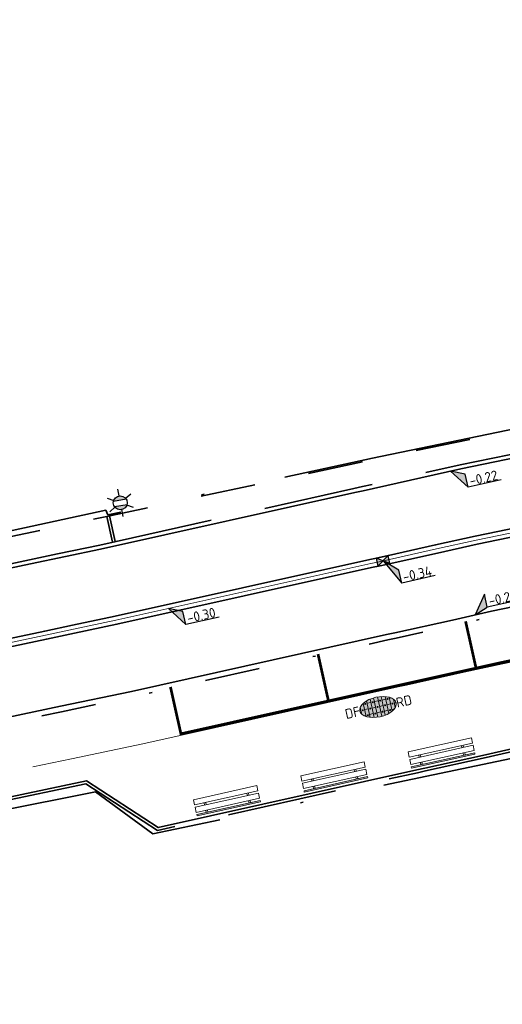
# Model space of a CAD drawing. Header units: metres. Extents: x 0 to 269924, y 0 to 933292.
# Tile 184 of 247: x 135031 to 135049, y 466651 to 466687. Entities that reach past the tile are written whole.
import ezdxf
from ezdxf import colors
from ezdxf.entities.mleader import LeaderData, LeaderLine
from ezdxf.enums import TextEntityAlignment as Align
from ezdxf.math import Vec2, Vec3

# ---------------------------------------------------------------- set-up
doc = ezdxf.new("R2010")
doc.units = ezdxf.units.M
for name, pattern in [('VH-GELEIDEBAND', [6, 2, -2, 0, -2]), ('VH-OPSLUITBAND_100X200', [16, 8, -2, 4, -2]), ('VH-OPSLUITBAND_150X250', [24, 16, -2, 4, -2]), ('XX-HIDDEN', [4, 2, -2]), ('XX-PROJECTGRENS', [18, 12, -3, 0, -3])]:
    doc.linetypes.add(name, pattern=pattern)
for name, color, linetype, lineweight in [('N-WE-GR-GRAS-A-200', 62, 'Continuous', 18), ('N-WE-IE-MEUBILAIR_WEGMEUBILAIR_LICHTMAST-S', 7, 'Continuous', 25), ('N-WE-IE-MEUBILAIR_WEGMEUBILAIR_ZITBANK-S', 7, 'Continuous', 18), ('N-WE-KG-GRENS_PROJECT-G', 7, 'XX-PROJECTGRENS', 35), ('N-WE-VH-GOOT_STRAATBAKSTEEN-G', 170, 'Continuous', 35), ('N-WE-VH-KANTOPSLUITING_GELEIDEBAND_50 200_250-G', 20, 'VH-GELEIDEBAND', 35), ('N-WE-VH-KANTOPSLUITING_OPSLUITBAND_100X200-G', 150, 'VH-OPSLUITBAND_100X200', 35), ('N-WE-VH-KANTOPSLUITING_OPSLUITBAND_150X250-G', 150, 'VH-OPSLUITBAND_150X250', 35), ('N-WE-VH-KANTOPSLUITING_VOORKANTBAND-G', 50, 'Continuous', 35), ('N-WE-VH-MATERIAALGRENS-G', 7, 'XX-HIDDEN', 35), ('N-WE-VH-VERHARDING-T18', 10, 'Continuous', 18), ('N-WE-VH-VERHARDING_ASFALT-S', 7, 'Continuous', 18), ('N-WE-VH-VERHARDING_STRAATBAKSTEEN-S', 7, 'Continuous', 18), ('N-WE-VW-MARKERING_DWARS-G', 7, 'Continuous', 35), ('X-XX-AL-HOOGTELABEL-S', 7, 'Continuous', 25)]:
    doc.layers.add(name, color=color, linetype=linetype, lineweight=lineweight)
doc.layers.add('N-WE-RI-HWA_KOLK-S', color=150, linetype='Continuous', lineweight=25, true_color=0x007fff)
doc.layers.add('X-XX-AL-HULPLIJN-G', color=30, linetype='Continuous', lineweight=18, plot=False)
doc.styles.add('NLCS-ISO', font='NLCS-ISO.ttf')
doc.styles.add('NLCS-ISO-M200-T18', font='NLCS-ISO.ttf', dxfattribs={"height": 0.36})

# ---------------------------------------------------------------- blocks, each defined once
blk = doc.blocks.new('*U97')
for p, q in [((2.54, -2.2), (0, 0)), ((0, 0), (2.63, -4.6)), ((2.63, -4.6), (2.54, -2.2)), ((8.83, -4.38), (2.63, -4.6))]:
    blk.add_line(p, q)
blk.add_solid([(2.54, -2.2), (0, 0), (2.63, -4.6)])
at = {"style": 'NLCS-ISO'}
blk.add_attdef('...', text='', height=1.8, rotation=2.0313, dxfattribs=at).set_placement((5.74, -4.91), align=Align.BOTTOM_CENTER)
blk = doc.blocks.new('*U98')
at = {"layer": 'X-XX-AL-HOOGTELABEL-S', "xscale": 0.2, "yscale": 0.2, "zscale": 0.2, "rotation": 357.9686646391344}
blk.add_blockref('*U97', (0, 0), dxfattribs=at).add_auto_attribs({'...': '-0.34'})
blk = doc.blocks.new('*U99')
at = {"layer": 'N-WE-GR-GRAS-A-200', "color": 0, "linetype": 'ByBlock', "lineweight": -2, "transparency": 16777216, "rotation": 12.51793452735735}
blk.add_blockref('*U98', (135044.182, 466667.097), dxfattribs=at)
blk = doc.blocks.new('*U114')
for p, q in [((2.49, -1.03), (0, 0)), ((0, 0), (2.56, -3.43)), ((2.56, -3.43), (2.49, -1.03)), ((8.76, -3.25), (2.56, -3.43))]:
    blk.add_line(p, q)
blk.add_solid([(2.49, -1.03), (0, 0), (2.56, -3.43)])
at = {"style": 'NLCS-ISO'}
blk.add_attdef('...', text='', height=1.8, rotation=1.7023, dxfattribs=at).set_placement((5.68, -3.76), align=Align.BOTTOM_CENTER)
blk = doc.blocks.new('*U115')
at = {"layer": 'X-XX-AL-HOOGTELABEL-S', "xscale": 0.2000000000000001, "yscale": 0.2000000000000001, "zscale": 0.2000000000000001, "rotation": 358.2976530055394}
blk.add_blockref('*U114', (0, 0), dxfattribs=at).add_auto_attribs({'...': '-0.30'})
blk = doc.blocks.new('*U116')
at = {"layer": 'N-WE-VH-VERHARDING_ASFALT-S', "color": 0, "linetype": 'ByBlock', "lineweight": -2, "transparency": 16777216, "rotation": 12.55283031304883}
blk.add_blockref('*U115', (135036.373, 466665.358), dxfattribs=at)
blk = doc.blocks.new('*U95')
for p, q in [((2.5, -1.02), (0, 0)), ((0, 0), (2.58, -3.42)), ((2.58, -3.42), (2.5, -1.02)), ((8.78, -3.2), (2.58, -3.42))]:
    blk.add_line(p, q)
blk.add_solid([(2.5, -1.02), (0, 0), (2.58, -3.42)])
at = {"style": 'NLCS-ISO'}
blk.add_attdef('...', text='', height=1.8, rotation=1.9991, dxfattribs=at).set_placement((5.7, -3.73), align=Align.BOTTOM_CENTER)
blk = doc.blocks.new('*U96')
for p, q in [((2.39, 3.35), (0, 0)), ((2.44, 0.95), (2.39, 3.35)), ((0, 0), (2.44, 0.95)), ((8.64, 1.08), (2.44, 0.95))]:
    blk.add_line(p, q)
blk.add_solid([(2.39, 3.35), (0, 0), (2.44, 0.95)])
at = {"style": 'NLCS-ISO'}
blk.add_attdef('...', text='', height=1.8, rotation=1.1798, dxfattribs=at).set_placement((5.55, 0.59), align=Align.BOTTOM_CENTER)
blk = doc.blocks.new('SVH-SBS_DIKFORMAAT_HALFST_KL-SO')
h = blk.add_hatch(color=254)
edge = h.paths.add_edge_path()
edge.add_ellipse((0.06, -0.03), major_axis=(3.39, 0), ratio=0.533267, start_angle=0, end_angle=360)
for p, q in [((-3.34, 0.03), (-3.11, 0.03)), ((-3.11, -0.69), (-3.11, 0.63)), ((-2.65, 1.06), (-2.42, 1.06)), ((-2.42, -1.27), (-2.42, 1.21)), ((-2.42, 0.03), (-1.73, 0.03)), ((-1.73, -1.57), (-1.73, 1.51)), ((-1.73, 1.06), (-1.04, 1.06)), ((-1.04, -1.74), (-1.04, 1.69)), ((-1.04, 0.03), (-0.35, 0.03)), ((-0.35, -1.83), (-0.35, 1.77)), ((-0.35, 1.06), (0.34, 1.06)), ((0.34, -1.83), (0.34, 1.78)), ((0.34, 0.03), (1.03, 0.03)), ((1.03, -1.76), (1.03, 1.71)), ((1.03, 1.06), (1.72, 1.06)), ((1.72, -1.6), (1.72, 1.55)), ((1.72, 0.03), (2.41, 0.03)), ((2.41, -1.33), (2.41, 1.27)), ((2.41, 1.06), (2.77, 1.06)), ((3.1, -0.82), (3.1, 0.77)), ((3.1, 0.03), (3.45, 0.03)), ((-2.8, -1.01), (-2.42, -1.01)), ((-1.73, -1.01), (-1.04, -1.01)), ((-0.35, -1.01), (0.34, -1.01)), ((1.03, -1.01), (1.72, -1.01)), ((2.41, -1.01), (2.91, -1.01))]:
    blk.add_line(p, q)
for centre in [(-2.76, 0), (-2.07, 1.03), (-1.38, 0), (-0.69, 1.03), (0, 0), (0.69, 1.03), (1.38, 0), (2.07, 1.03), (2.76, 0), (-2.07, -1.09), (-0.69, -1.09), (0.69, -1.04), (2.07, -1.04)]:
    blk.add_circle(centre, 0.0881)
blk.add_ellipse((0.06, -0.03), major_axis=(3.39, 0), ratio=0.533267)
at = {"style": 'NLCS-ISO'}
blk.add_attdef('FORMAAT', text='', height=1.8, dxfattribs=at).set_placement((-3.34, -0.03), align=Align.MIDDLE_RIGHT)
blk.add_attdef('KLEUR', text='', height=1.8, dxfattribs=at).set_placement((3.45, -0.03), align=Align.MIDDLE_LEFT)
at = {"style": 'NLCS-ISO', "flags": 1}
blk.add_attdef('FUNCTIE', text='', height=1.8, dxfattribs=at).set_placement((0.12, -3.58), align=Align.MIDDLE_CENTER)
blk = doc.blocks.new('N-SIE-WEG_LICHTMAST-SO')
h = blk.add_hatch(color=256)
h.paths.add_polyline_path([(1.16, 0.5, 0.658505), (-1.16, 0.5)])
h.paths.add_polyline_path([(-1.16, -0.5, 0.658505), (1.16, -0.5)])
at = {"flags": 128}
for points in [[(0, 1.27), (0, 2.53)], [(-2.19, 1.27), (-1.1, 0.63)], [(-1.16, 0.5), (1.16, 0.5)], [(1.1, 0.63), (2.19, 1.27)], [(-2.19, -1.27), (-1.1, -0.63)], [(-1.16, -0.5), (1.16, -0.5)], [(0, -1.27), (0, -2.53)], [(2.19, -1.27), (1.1, -0.63)]]:
    blk.add_lwpolyline(points, dxfattribs=at)
at = {"ltscale": 0.5}
blk.add_circle((0, 0), 1.27, dxfattribs=at)
at = {"style": 'NLCS-ISO'}
blk.add_attdef('TYPE', text='', height=1.8, dxfattribs=at).set_placement((0, 2.53), align=Align.BOTTOM_CENTER)
blk = doc.blocks.new('N-SRI-KOLK_STRAAT_450X300-SO')
h = blk.add_hatch(color=256)
h.dxf.hatch_style = 1
h.paths.add_polyline_path([(0, 0), (-1.125, 0.75), (-1.125, -0.75)])
h.paths.add_polyline_path([(1.125, -0.75), (1.125, 0.75), (0, 0)])
for p, q in [((-1.125, -0.75), (1.125, 0.75)), ((1.125, -0.75), (-1.125, 0.75))]:
    blk.add_line(p, q)
at = {"flags": 128}
blk.add_lwpolyline([(-1.125, -0.75), (1.125, -0.75), (1.125, 0.75), (-1.125, 0.75)], close=True, dxfattribs=at)
blk = doc.blocks.new('SIE-WEG_ZITBANK_MET_LEUNING')
blk.add_hatch(color=256).paths.add_polyline_path([(-0.984, 0.302), (-0.984, 0.253), (0.984, 0.253), (0.984, 0.302)])
for p, q in [((-0.689, 0.253), (-0.689, 0.172)), ((-0.64, 0.253), (-0.64, 0.172)), ((0.64, 0.253), (0.64, 0.172)), ((0.689, 0.253), (0.689, 0.172)), ((-0.689, -0.105), (-0.689, -0.025)), ((-0.64, -0.105), (-0.64, -0.025)), ((0.64, -0.105), (0.64, -0.025)), ((0.689, -0.105), (0.689, -0.025))]:
    blk.add_line(p, q)
at = {"flags": 128}
for points in [[(-0.984, 0.253), (-0.984, 0.302), (0.984, 0.302), (0.984, 0.253)], [(0.984, 0.172), (0.984, -0.025), (-0.984, -0.025), (-0.984, 0.172)], [(-0.984, -0.105), (-0.984, -0.302), (0.984, -0.302), (0.984, -0.105)]]:
    blk.add_lwpolyline(points, close=True, dxfattribs=at)

msp = doc.modelspace()

# ---------------------------------------------------------------- linework, layer by layer
at = {"layer": 'N-WE-KG-GRENS_PROJECT-G', "flags": 128}
msp.add_lwpolyline([(133942.152, 466524.013), (133955.533, 466522.507), (133956.145, 466521.626), (133962.811, 466521.355), (133963.543, 466522.67), (133965.054, 466522.563), (133965.551, 466521.193), (133981.5, 466520.334), (133981.565, 466520.896), (133982.028, 466520.86), (133994.134, 466520.33), (133994.151, 466519.671), (134009.067, 466519.478), (134013.911, 466519.512), (134027.732, 466519.636), (134028.693, 466519.554), (134034.796, 466519.611), (134050.86, 466519.659), (134068.501, 466520.152), (134071.254, 466520.237), (134077.26, 466520.692), (134094.041, 466522.635), (134101.385, 466523.282), (134101.428, 466523.91), (134128.995, 466527.092), (134141.938, 466528.627), (134148.421, 466529.392), (134148.476, 466529.087), (134157.108, 466530.24), (134157.762, 466530.339), (134157.953, 466529.076), (134163.706, 466529.946), (134172.69, 466531.055), (134201.838, 466535.069), (134202.197, 466534.878), (134203.304, 466535.042), (134208.161, 466535.722), (134214.682, 466536.673), (134215.15, 466536.846), (134235.766, 466539.754), (134239.587, 466540.449), (134251.117, 466542.218), (134251.536, 466542.09), (134264.479, 466543.833), (134264.487, 466544.317), (134273.56, 466545.641), (134273.608, 466545.287), (134285.679, 466546.863), (134299.118, 466548.971), (134309.192, 466550.345), (134329.805, 466553.659), (134341.526, 466555.206), (134346.97, 466556.112), (134351.977, 466556.025), (134358.949, 466556.887), (134359.186, 466557.313), (134365.426, 466557.917), (134389.225, 466560.758), (134395.395, 466561.519), (134400.633, 466562.019), (134418.638, 466563.907), (134426.404, 466566.343), (134432.472, 466567.14), (134437.532, 466567.422), (134444.848, 466568.25), (134448.277, 466568.388), (134484.594, 466572.762), (134486.539, 466572.966), (134490.599, 466573.546), (134498.499, 466574.536), (134514.318, 466576.701), (134542.397, 466581.367), (134546.702, 466582.122), (134551.593, 466582.441), (134551.871, 466583.179), (134557.906, 466584.406), (134558.276, 466584.115), (134567.36, 466586.004), (134582.717, 466588.715), (134583.108, 466588.972), (134590.444, 466590.398), (134630.038, 466598.271), (134633.264, 466598.923), (134632.087, 466604.993), (134646.051, 466607.537), (134647.414, 466607.429), (134666.972, 466611.405), (134675.342, 466617.463), (134674.819, 466607.593), (134696.995, 466610.537), (134702.172, 466611.327), (134706.525, 466612.071), (134709.085, 466612.323), (134712.087, 466612.776), (134715, 466613.203), (134716.349, 466613.229), (134723.364, 466613.968), (134738.981, 466616.639), (134746.062, 466617.28), (134746.09, 466616.641), (134760.121, 466618.861), (134759.993, 466619.829), (134768.446, 466621.137), (134784.615, 466623.738), (134787.541, 466625.072), (134796.772, 466626.479), (134796.899, 466625.715), (134813.878, 466628.545), (134820.226, 466629.584), (134847.68, 466634.234), (134881.79, 466639.204), (134881.926, 466639.532), (134884.43, 466640.009), (134893.797, 466641.711), (134903.085, 466643.328), (134904.138, 466643.527), (134920.265, 466646.374), (134921.332, 466646.578), (134937.367, 466649.518), (134938.501, 466649.708), (134961.555, 466654.096), (134967.764, 466655.262), (134974.722, 466656.563), (134984.23, 466658.491), (134992.023, 466659.998), (134995.809, 466660.766), (135000.442, 466661.693), (135009.695, 466663.648), (135010.659, 466663.869), (135018.832, 466665.618), (135021.92, 466666.314), (135034.093, 466668.943), (135034.161, 466668.769), (135043.8, 466670.832), (135059.084, 466674.02), (135068.771, 466676.078), (135083.089, 466679.034), (135091.902, 466680.993), (135097.488, 466682.166), (135104.831, 466683.651), (135116.534, 466686.231), (135119.892, 466686.792), (135126.3, 466688.013), (135127.347, 466688.196), (135130.448, 466688.891), (135135.602, 466689.887), (135140.19, 466691.518), (135166.592, 466696.94), (135182.368, 466700.724), (135201.902, 466704.748), (135203.941, 466705.082), (135209.867, 466705.957), (135217.801, 466707.782), (135228.821, 466709.933), (135242.391, 466712.598), (135277.698, 466719.723), (135279.457, 466720.111), (135279.55, 466721.578), (135288.178, 466723.073), (135350.963, 466735.305), (135501.986, 466763.685), (135501.162, 466761.839), (135525.132, 466766.833), (135533.639, 466768.672), (135569.042, 466775.188), (135582.767, 466777.378), (135584.022, 466777.634), (135585.675, 466776.264, 0.01918), (135652.451, 466792.01), (135652.891, 466793.457), (135660.981, 466795.919), (135661.574, 466796.074), (135664.481, 466796.836), (135665.946, 466796.651), (135673.558, 466799.328), (135680.977, 466801.739), (135687.276, 466804.201), (135692.547, 466806.295), (135705.432, 466809.743), (135712.094, 466810.706), (135728.145, 466817.035), (135760.285, 466825.832), (135773.458, 466829.179), (135789.116, 466834.08), (135813.029, 466842.892), (135823.352, 466846.718), (135839.426, 466852.91), (135860.96, 466860.89), (135867.928, 466863.26), (135895.199, 466872.784), (135899.312, 466861.8), (135873.359, 466852.082), (135873.188, 466848.843), (135867.814, 466846.669), (135856.104, 466842.036), (135847.253, 466838.505), (135830.033, 466832.514), (135818.854, 466828.652), (135812.865, 466826.949), (135808.959, 466825.804), (135805.053, 466824.658), (135770.731, 466814.307), (135766.971, 466812.016), (135761.879, 466808.079), (135757.591, 466807.133), (135743.839, 466803.566), (135724.075, 466798.35), (135721.275, 466798.229), (135720.422, 466801.401), (135715.133, 466799.834), (135698.553, 466794.754), (135698.279, 466793.693), (135686.038, 466790.352), (135686.038, 466789.248), (135686.038, 466787.562), (135681.985, 466786.092), (135677.719, 466785.319), (135623.458, 466770.711), (135607.41, 466767.662), (135584.355, 466763.142), (135577.091, 466761.475), (135570.47, 466760.803), (135524.714, 466753.103), (135522.642, 466752.878), (135515.666, 466751.661), (135498.388, 466748.218), (135460.498, 466741.759), (135438.515, 466737.953), (135402.134, 466731.048), (135401.842, 466732.671), (135396.111, 466731.637), (135390.927, 466730.659), (135374.008, 466727.423), (135342.463, 466720.896), (135337.831, 466720.249), (135332.781, 466719.412), (135316.41, 466716.549), (135312.764, 466716.512), (135301.04, 466714.003), (135296.667, 466713.077), (135288.078, 466711.338), (135288.031, 466710.414), (135288.066, 466708.643), (135283.612, 466707.738), (135244.114, 466700.084), (135242.59, 466702.114), (135218.779, 466697.088), (135216.4, 466696.736), (135207.126, 466694.996), (135197.842, 466693.22), (135196.987, 466690.777), (135188.214, 466689.009), (135186.218, 466690.919), (135157.953, 466685.339), (135157.545, 466682.623), (135152.388, 466681.564), (135151.517, 466683.806), (135135.729, 466680.62), (135134.464, 466677.149), (135128.184, 466675.854), (135125.788, 466678.571), (135109.606, 466675.114), (135107.871, 466673.543), (135107.871, 466672.134), (135099.469, 466670.442), (135080.265, 466666.625), (135079.406, 466666.151), (135069.61, 466664.202), (135057.638, 466661.759), (135035.803, 466657.155), (135033.723, 466658.689), (135013.618, 466654.679), (135014.198, 466652.086), (135012.612, 466651.731), (135012.176, 466654.16), (134999.525, 466651.581), (134981.058, 466648.065), (134978.74, 466647.609), (134978.586, 466647.723), (134973.29, 466646.777), (134967.912, 466645.754), (134966.071, 466645.409), (134952.75, 466642.776), (134952.592, 466643.577), (134951.246, 466643.315), (134944.955, 466642.097), (134940.872, 466641.345), (134939.907, 466640.789), (134925.329, 466637.906), (134925.171, 466637.877), (134925.333, 466636.966), (134925.553, 466635.733), (134922.159, 466635.157), (134921.983, 466636.201), (134920.712, 466635.973), (134906.644, 466633.431), (134906.509, 466633.768), (134899.927, 466632.517), (134896.041, 466630.574), (134862.297, 466626.202), (134861.423, 466623.924), (134854.723, 466622.819), (134853.222, 466624.597), (134834.721, 466621.381), (134818.755, 466618.638), (134803.128, 466616.182), (134801.097, 466614.744), (134787.48, 466613.242), (134768.983, 466610.888), (134755.14, 466609.258), (134754.957, 466609.237), (134754.786, 466610.217), (134731.872, 466606.359), (134713.4, 466603.055), (134699.607, 466600.717), (134685.428, 466598.156), (134675.878, 466596.194), (134672.276, 466595.656), (134668.91, 466595.016), (134645.926, 466591.058), (134638.577, 466590.001), (134611.474, 466584.899), (134601.717, 466583.131), (134600.6, 466582.901), (134592.762, 466581.44), (134575.118, 466578.109), (134569.726, 466577.127), (134558.057, 466574.923), (134547.369, 466573.132), (134538.23, 466571.522), (134531.355, 466570.551), (134524.272, 466569.346), (134519.026, 466568.326), (134515.39, 466567.719), (134505.384, 466563.341), (134500.986, 466562.643), (134495.881, 466561.909), (134495.823, 466562.312), (134492.204, 466563.642), (134484.398, 466562.518), (134478.905, 466561.786), (134469.843, 466560.533), (134464.536, 466559.742), (134456.919, 466558.745), (134448.033, 466557.687), (134433.208, 466556.61), (134412.104, 466554.577), (134407.553, 466554.101), (134387.467, 466551.741), (134381.785, 466550.955), (134364.962, 466548.659), (134360.191, 466548.481), (134354.944, 466547.628), (134324.113, 466542.837), (134319.685, 466541.923), (134312.466, 466540.844), (134307.061, 466539.9), (134305.527, 466540.739), (134283.993, 466537.831), (134278.004, 466536.268), (134260.392, 466533.941), (134253.899, 466532.65), (134244.867, 466531.618), (134227.961, 466528.835), (134196.876, 466524.748), (134191.294, 466524.652), (134189.441, 466519.487), (134180.543, 466523.251), (134138.079, 466517.961), (134135.279, 466517.668), (134120.646, 466515.791), (134115.858, 466514.998), (134094.415, 466512.788), (134094.483, 466512.133), (134077.905, 466510.692), (134056.132, 466509.19), (134043.898, 466509.02), (134033.049, 466509.242), (134023.923, 466509.529), (134011.048, 466510.262), (134011.12, 466510.989), (133978.031, 466511.971), (133977.492, 466511.386), (133976.525, 466511.415), (133970.93, 466511.61), (133940.859, 466512.853), (133936.339, 466513.04), (133926.354, 466513.566), (133918.767, 466513.929), (133914.845, 466514.016), (133909.555, 466514.279), (133907.78, 466514.373), (133898.183, 466514.701), (133889.291, 466514.99), (133877.411, 466515.387), (133865.169, 466516.189), (133858.598, 466516.511), (133853.557, 466516.784), (133840.824, 466517.534), (133833.647, 466517.757), (133833.706, 466517.421), (133832.853, 466517.458), (133826.979, 466517.575), (133808.076, 466518.296), (133803.308, 466518.179), (133802.56, 466518.555), (133780.072, 466520.153), (133779.6, 466519.291), (133774.066, 466519.538), (133773.735, 466520.559), (133740.527, 466522.642), (133713.376, 466524.159), (133705.703, 466524.636), (133705.709, 466526.266), (133685.059, 466527.583), (133660.563, 466529.253), (133639.129, 466529.346), (133622.453, 466530.286), (133616.388, 466530.543), (133614.494, 466530.624), (133604.393, 466531.597), (133597.464, 466531.465), (133574.3, 466531.955), (133566.695, 466531.543), (133561.32, 466531.616), (133554.142, 466531.627), (133545.309, 466531.719), (133535.509, 466531.795), (133530.483, 466531.897), (133499.098, 466532.845), (133498.91, 466530.624), (133497.604, 466522.359), (133448.566, 466524.379), (133448.421, 466522.59), (133414.567, 466524.034), (133414.497, 466533.241), (133401.904, 466533.723), (133353.812, 466535.745), (133352.26, 466536.139), (133333.107, 466536.524), (133333.343, 466545.829), (133369.152, 466544.714), (133381.325, 466544.396), (133400.699, 466543.637), (133404.005, 466543.551), (133435.456, 466542.61), (133435.456, 466542.277), (133451.526, 466541.628), (133467.883, 466541.235), (133477.659, 466542.034), (133509.103, 466541.442), (133515.138, 466541.284), (133519.939, 466540.992), (133525.525, 466540.798), (133532.518, 466540.097), (133548.147, 466539.778), (133548.297, 466540.601), (133555.22, 466540.722), (133564.265, 466540.558), (133565.06, 466540.188), (133570.074, 466540.025), (133574.07, 466539.875), (133576.623, 466539.795), (133577.163, 466540.007), (133601.21, 466539.677), (133602.809, 466541.635), (133610.483, 466541.448), (133611.878, 466539.353), (133618.8, 466539.154), (133622.331, 466538.943), (133622.362, 466539.485), (133627.247, 466539.274), (133627.305, 466538.709), (133642.487, 466537.733), (133654.92, 466537.235), (133674.71, 466536.649), (133674.766, 466536.962), (133682.638, 466536.639), (133685.084, 466535.631), (133701.924, 466534.36), (133703.6, 466534.856), (133708.504, 466534.396), (133731.895, 466532.391), (133737.992, 466531.942), (133749.854, 466530.901), (133752.15, 466530.77), (133756.921, 466530.655), (133767.535, 466530.109), (133779.853, 466530.016), (133787.77, 466529.934), (133810.905, 466528.967), (133832.384, 466528.238), (133837.192, 466527.837), (133897.841, 466525.036)], format="xyb", close=True, dxfattribs=at)
at = {"layer": 'N-WE-VH-GOOT_STRAATBAKSTEEN-G', "flags": 128}
for points in [[(134850.728, 466629.884), (134879.517, 466635.041), (134906.55, 466639.912), (134925.457, 466643.328), (134930.132, 466644.172), (134943.194, 466646.57), (134946.879, 466647.253), (134947.138, 466647.303), (134962.795, 466650.378), (134966.331, 466651.069), (134981.683, 466653.952), (134997.799, 466657.215), (135022.313, 466662.515), (135031.869, 466664.539), (135032.887, 466664.754), (135034.431, 466665.079), (135043.698, 466667.143), (135044.006, 466667.211), (135046.095, 466667.675), (135047.538, 466667.996), (135075.01, 466673.665), (135097.501, 466678.277), (135099.352, 466678.655), (135105.806, 466679.959)], [(134850.778, 466629.588), (134879.57, 466634.746), (134906.603, 466639.617), (134925.511, 466643.032), (134930.186, 466643.877), (134943.248, 466646.275), (134946.935, 466646.958), (134947.195, 466647.008), (134962.853, 466650.083), (134966.388, 466650.774), (134981.74, 466653.658), (134997.861, 466656.921), (135022.376, 466662.222), (135031.931, 466664.245), (135032.949, 466664.46), (135034.495, 466664.786), (135043.764, 466666.85), (135044.072, 466666.918), (135046.16, 466667.382), (135047.601, 466667.703), (135075.07, 466673.371), (135097.562, 466677.983), (135099.411, 466678.361), (135105.865, 466679.665)]]:
    msp.add_lwpolyline(points, dxfattribs=at)
at = {"layer": 'N-WE-VH-KANTOPSLUITING_GELEIDEBAND_50 200_250-G', "flags": 128}
msp.add_lwpolyline([(135051.599, 466665.771), (135048.167, 466665.063), (135046.748, 466664.747), (135044.654, 466664.282), (135044.352, 466664.215), (135035.067, 466662.147), (135032.486, 466661.603), (135022.941, 466659.581), (134998.414, 466654.279), (134988.395, 466652.25)], dxfattribs=at)
at = {"layer": 'N-WE-VH-KANTOPSLUITING_OPSLUITBAND_100X200-G', "flags": 128}
for points in [[(134860.884, 466623.984), (134860.362, 466627.057), (134869.017, 466628.525), (134907.36, 466635.435), (134926.266, 466638.85), (134927.23, 466639.024), (134930.947, 466639.696), (134944.019, 466642.095), (134944.804, 466642.241), (134945.855, 466642.436), (134947.604, 466642.76), (134947.723, 466642.782), (134948.005, 466642.836), (134952.611, 466643.741), (134952.775, 466642.907), (134963.832, 466645.078), (134967.348, 466645.766), (134982.717, 466648.652), (134998.906, 466651.929), (135024.043, 466657.364), (135024.116, 466657.019), (135033.372, 466658.98), (135035.98, 466657.279), (135045.43, 466659.383), (135045.727, 466659.45), (135047.823, 466659.915), (135049.205, 466660.223), (135080.04, 466666.585), (135079.358, 466669.912), (135098.409, 466673.818), (135100.258, 466674.196), (135100.82, 466674.309), (135101.185, 466673.961), (135101.254, 466670.871)], [(135034.227, 466668.733), (135034.436, 466667.795)]]:
    msp.add_lwpolyline(points, dxfattribs=at)
at = {"layer": 'N-WE-VH-KANTOPSLUITING_OPSLUITBAND_150X250-G', "flags": 128}
msp.add_lwpolyline([(135316.997, 466724.843), (135315.08, 466724.475), (135313.629, 466724.211), (135313.376, 466724.165), (135313.134, 466724.121), (135310.974, 466723.729), (135307.111, 466722.987), (135298.589, 466721.321), (135290.557, 466719.76), (135289.46, 466719.549), (135283.802, 466718.426), (135269.364, 466715.553), (135268.786, 466715.438), (135266.433, 466717.007), (135228.557, 466709.443), (135226.977, 466707.087), (135219.382, 466705.571), (135204.833, 466702.633), (135202.475, 466704.199), (135191.572, 466701.99), (135190.009, 466699.632), (135179.23, 466697.448), (135166.748, 466694.922), (135146.469, 466690.824), (135143.722, 466690.274), (135124.399, 466686.41), (135108.354, 466683.177), (135105.281, 466682.557), (135098.824, 466681.252), (135096.969, 466680.873), (135074.476, 466676.26), (135046.983, 466670.587), (135045.521, 466670.262), (135043.43, 466669.798), (135043.122, 466669.729), (135033.87, 466667.669), (135032.34, 466667.347), (135031.32, 466667.131), (135021.759, 466665.106), (134997.256, 466659.809), (134981.175, 466656.553), (134965.833, 466653.672), (134962.285, 466652.978), (134946.633, 466649.904), (134946.388, 466649.857), (134942.713, 466649.176), (134929.657, 466646.779), (134906.08, 466642.52), (134879.042, 466637.648), (134851.29, 466632.53)], dxfattribs=at)
at = {"layer": 'N-WE-VH-KANTOPSLUITING_VOORKANTBAND-G', "flags": 128}
for points in [[(135108.384, 466683.03), (135105.311, 466682.41), (135098.854, 466681.105), (135096.999, 466680.726), (135074.506, 466676.113), (135047.014, 466670.441), (135045.553, 466670.116), (135043.462, 466669.651), (135043.155, 466669.583), (135033.902, 466667.522), (135031.351, 466666.985), (135021.79, 466664.96), (134997.287, 466659.662), (134981.204, 466656.406), (134965.861, 466653.524), (134962.314, 466652.831), (134946.661, 466649.757), (134946.416, 466649.71), (134942.74, 466649.028), (134929.684, 466646.632), (134906.106, 466642.372), (134879.069, 466637.5), (134850.335, 466632.201), (134821.787, 466627.356)], [(135034.13, 466668.711), (135034.338, 466667.773)]]:
    msp.add_lwpolyline(points, dxfattribs=at)
at = {"layer": 'N-WE-VH-KANTOPSLUITING_VOORKANTBAND-G'}
for points in [[(134868.715, 466630.249), (134907.048, 466637.157), (134930.634, 466641.417), (134943.702, 466643.816), (134947.398, 466644.502), (134947.672, 466644.554), (134963.331, 466647.629), (134966.858, 466648.319), (134982.219, 466651.204), (134998.373, 466654.474), (135022.899, 466659.777), (135032.444, 466661.799), (135035.024, 466662.343), (135044.309, 466664.41), (135044.611, 466664.477), (135046.705, 466664.942), (135048.126, 466665.258), (135075.574, 466670.922), (135098.059, 466675.533), (135099.909, 466675.911), (135106.359, 466677.215)], [(135024.193, 466657.138), (135033.391, 466659.086), (135036, 466657.386), (135045.408, 466659.481), (135045.706, 466659.547), (135047.802, 466660.013), (135049.184, 466660.321), (135079.922, 466666.663), (135079.24, 466669.989), (135098.389, 466673.916), (135100.238, 466674.294), (135100.852, 466674.418), (135101.284, 466674.005), (135101.354, 466670.891)]]:
    msp.add_lwpolyline(points, dxfattribs=at)
at = {"layer": 'N-WE-VH-MATERIAALGRENS-G', "flags": 128}
msp.add_lwpolyline([(135021.903, 466666.163), (135034.13, 466668.711), (135043.81, 466670.783), (135059.094, 466673.971), (135068.782, 466676.029), (135083.1, 466678.986), (135091.913, 466680.944), (135104.757, 466683.48), (135115.475, 466685.668)], dxfattribs=at)
at = {"layer": 'N-WE-VW-MARKERING_DWARS-G', "ltscale": 1.05, "const_width": 0.1, "flags": 128}
for points in [[(135047.185, 466664.895), (135047.576, 466663.138)], [(135052.922, 466664.308), (135048.524, 466663.401), (135047.117, 466663.088), (135045.023, 466662.623), (135044.722, 466662.556), (135036.826, 466660.797)], [(135041.815, 466663.701), (135042.206, 466661.944)], [(135036.446, 466662.505), (135036.837, 466660.749)]]:
    msp.add_lwpolyline(points, dxfattribs=at)
at = {"layer": 'X-XX-AL-HULPLIJN-G'}
for points in [[(134850.762, 466629.738), (134879.544, 466634.893), (134906.576, 466639.764), (134925.484, 466643.18), (134930.159, 466644.025), (134943.221, 466646.422), (134946.907, 466647.106), (134947.167, 466647.156), (134962.824, 466650.231), (134966.36, 466650.922), (134981.712, 466653.805), (134997.83, 466657.068), (135022.345, 466662.368), (135031.9, 466664.392), (135032.918, 466664.607), (135034.463, 466664.933), (135043.731, 466666.996), (135044.039, 466667.065), (135046.128, 466667.529), (135047.57, 466667.85), (135075.04, 466673.518), (135097.532, 466678.13), (135099.382, 466678.508), (135105.836, 466679.812)], [(135105.836, 466679.812), (135099.382, 466678.508), (135097.532, 466678.13), (135075.04, 466673.518), (135047.57, 466667.85), (135046.128, 466667.529), (135044.039, 466667.065), (135043.731, 466666.996), (135034.463, 466664.933), (135032.918, 466664.607), (135031.9, 466664.392), (135022.345, 466662.368)], [(135105.836, 466679.812), (135099.382, 466678.508), (135097.532, 466678.13), (135075.04, 466673.518), (135047.57, 466667.85), (135046.128, 466667.529), (135044.039, 466667.065), (135043.731, 466666.996), (135034.463, 466664.933), (135032.918, 466664.607), (135031.9, 466664.392), (135022.345, 466662.368)], [(135105.836, 466679.812), (135099.382, 466678.508), (135097.532, 466678.13), (135075.04, 466673.518), (135047.57, 466667.85), (135046.128, 466667.529), (135044.039, 466667.065), (135043.731, 466666.996), (135034.463, 466664.933), (135032.918, 466664.607), (135031.9, 466664.392), (135022.345, 466662.368)]]:
    msp.add_lwpolyline(points, dxfattribs=at)
at = {"layer": 'X-XX-AL-HULPLIJN-G', "flags": 128}
msp.add_lwpolyline([(135052.932, 466664.259), (135048.534, 466663.352), (135047.128, 466663.039), (135045.034, 466662.574), (135044.733, 466662.507), (135035.438, 466660.437), (135032.847, 466659.891), (135031.441, 466659.593)], dxfattribs=at)

# ---------------------------------------------------------------- block references
at = {"layer": 'N-WE-GR-GRAS-A-200'}
msp.add_blockref('*U99', (0, 0), dxfattribs=at)
at = {"layer": 'N-WE-IE-MEUBILAIR_WEGMEUBILAIR_LICHTMAST-S', "xscale": 0.2000000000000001, "yscale": 0.2000000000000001, "zscale": 0.2000000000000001, "rotation": 10.21487124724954}
msp.add_blockref('N-SIE-WEG_LICHTMAST-SO', (135034.62, 466669.21), dxfattribs=at)
at = {"layer": 'N-WE-IE-MEUBILAIR_WEGMEUBILAIR_ZITBANK-S', "xscale": 1.2, "rotation": 192.5528346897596}
for p in [(135046.308, 466660.099), (135042.404, 466659.23), (135038.5, 466658.36)]:
    msp.add_blockref('SIE-WEG_ZITBANK_MET_LEUNING', p, dxfattribs=at)
at = {"layer": 'N-WE-RI-HWA_KOLK-S', "xscale": 0.2000000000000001, "yscale": 0.2000000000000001, "zscale": 0.2000000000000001, "rotation": 12.51793452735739}
msp.add_blockref('N-SRI-KOLK_STRAAT_450X300-SO', (135044.182, 466667.097), dxfattribs=at)
at = {"layer": 'N-WE-VH-VERHARDING_ASFALT-S'}
msp.add_blockref('*U116', (0, 0), dxfattribs=at)
at = {"layer": 'N-WE-VH-VERHARDING_STRAATBAKSTEEN-S', "xscale": 0.2, "yscale": 0.2, "zscale": 0.2, "rotation": 12.58587797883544}
msp.add_blockref('SVH-SBS_DIKFORMAAT_HALFST_KL-SO', (135043.985, 466661.777, -0.113), dxfattribs=at).add_auto_attribs({'FORMAAT': 'DF', 'KLEUR': 'RD'})
at = {"layer": 'X-XX-AL-HOOGTELABEL-S'}
for name, p, xscale, yscale, zscale, rotation in [('*U95', (135046.641, 466670.358), 0.2, 0.2, 0.2, 10.55090578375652), ('*U96', (135047.531, 466665.126), 0.2000000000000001, 0.2000000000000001, 0.2000000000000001, 11.36737301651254)]:
    msp.add_blockref(name, p, dxfattribs=dict(at, xscale=xscale, yscale=yscale, zscale=zscale, rotation=rotation)).add_auto_attribs({'...': '-0.22'})

# ---------------------------------------------------------------- leaders
at = {"layer": 'N-WE-VH-VERHARDING-T18'}
ml = msp.add_multileader_mtext('Standard', dxfattribs=at)
ml.set_content('', color=256, style='NLCS-ISO-M200-T18')
ml.set_leader_properties(color=256, linetype='ByLayer', lineweight=-1)
ml.build(insert=Vec2(0, 0))
ml.multileader.update_dxf_attribs({"has_dogleg": 0, "text_left_attachment_type": 5, "text_right_attachment_type": 5, "dogleg_length": 0.36, "arrow_head_size": 0.36})
ctx = ml.context
ctx.base_point, ctx.char_height, ctx.arrow_head_size, ctx.landing_gap_size, ctx.plane_origin = Vec3(135697.392, 466805.766), 0.36, 0.36, 0.18, Vec3(135695.697, 466805.189)
ctx.left_attachment, ctx.right_attachment = 5, 5
notes = []
notes.append((ctx, [(0, (0, 0, 0), (0, 0), (1, 0), 1, [])]))
ctx.mtext.insert, ctx.mtext.rotation, ctx.mtext.flow_direction = Vec3(135697.572, 466806.126), -0.147529, 5
for ctx, leaders in notes:
    for number, flags, end, landing, length, lines in leaders:
        leader = LeaderData()
        leader.index, (leader.has_last_leader_line, leader.has_dogleg_vector, leader.attachment_direction) = number, flags
        leader.last_leader_point, leader.dogleg_vector, leader.dogleg_length = Vec3(end), Vec3(landing), length
        for number, points, colour, breaks in lines:
            line = LeaderLine()
            line.index, line.vertices, line.color, line.breaks = number, Vec3.list(points), colors.encode_raw_color(colour), breaks
            leader.lines.append(line)
        ctx.leaders.append(leader)

doc.saveas('drawing.dxf')
